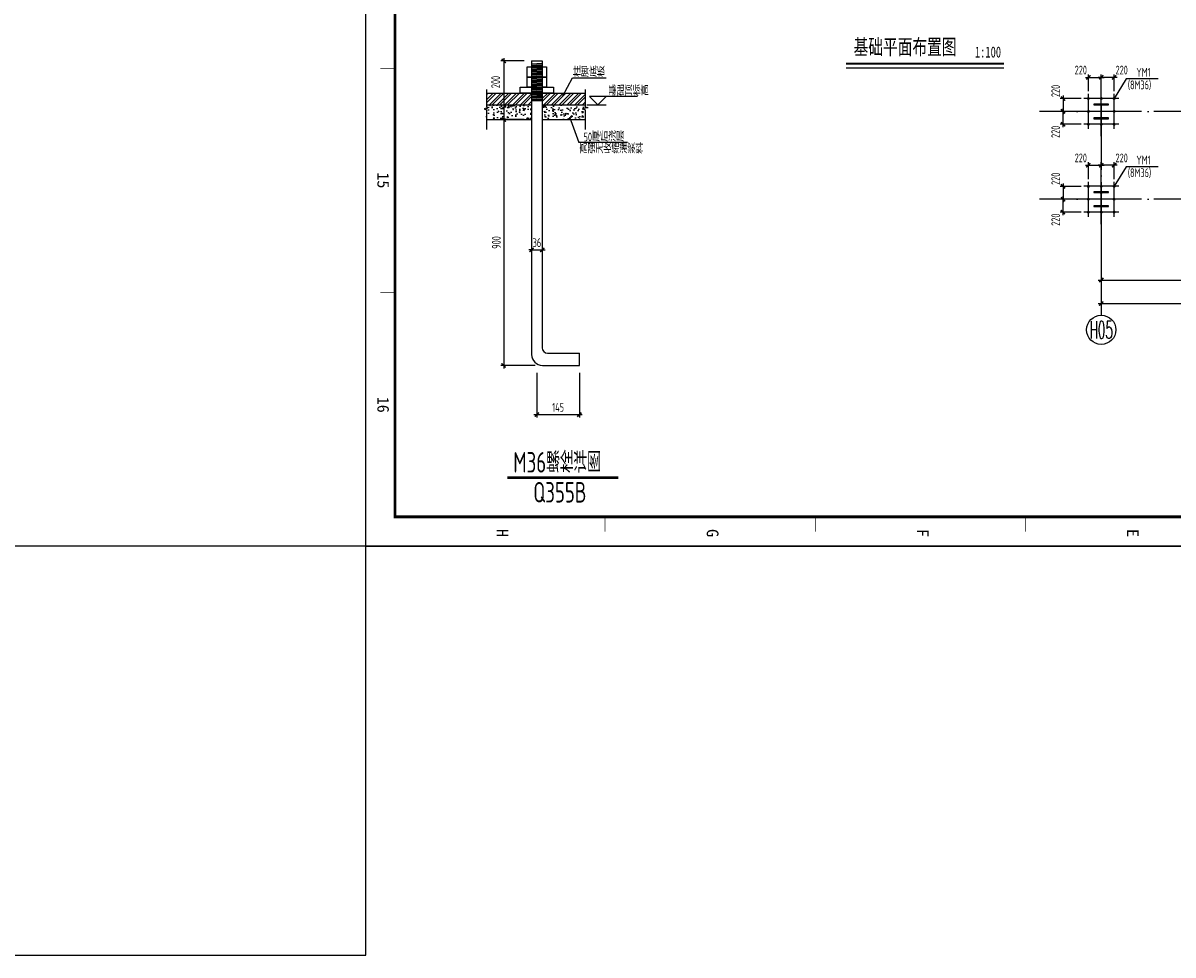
# Model space of a CAD drawing. Extents: x -294221 to 474257, y -25219 to 114942.
# Tile 11 of 70: x -70191 to -30924, y -25219 to 6612. Entities that reach past the tile are written whole.
import ezdxf
from ezdxf.enums import TextEntityAlignment as Align

# ---------------------------------------------------------------- set-up
doc = ezdxf.new("R2010")
doc.units = 0
doc.header["$LTSCALE"] = 1000
doc.linetypes.add('DOTE', pattern=[2.42, 2, -0.2, 0.02, -0.2])
for name, color, linetype in [('1-ZHMH-图名', 7, 'Continuous'), ('AXIS', 7, 'Continuous'), ('AXIS_DIM', 3, 'Continuous'), ('AXIS_NUM', 7, 'Continuous'), ('BORDER', 7, 'Continuous'), ('DIM', 3, 'Continuous'), ('DIM_SYMB', 3, 'Continuous'), ('L-DIM', 3, 'Continuous'), ('L-柱子', 7, 'Continuous'), ('L-螺栓', 2, 'Continuous'), ('L-轴网', 2, 'Continuous'), ('PUB_TEXT', 7, 'Continuous'), ('SYMBT', 7, 'Continuous'), ('text', 7, 'Continuous'), ('THICK', 6, 'Continuous'), ('TXT', 12, 'Continuous')]:
    doc.layers.add(name, color=color, linetype=linetype)
doc.styles.add('QC_宋体', font='txt')
doc.styles.add('TSSD_Axis', font='complex.shx', dxfattribs={"width": 0.7, "bigfont": 'hztxt.shx'})
doc.styles.add('TSSD_Dimension', font='tssdeng.shx', dxfattribs={"width": 0.7, "bigfont": 'hztxt.shx'})
doc.styles.add('TSSD_Rein', font='Tssdeng.shx', dxfattribs={"width": 0.7, "bigfont": '@@tssdchn.shx'})
doc.styles.add('黑体', font='simhei.ttf', dxfattribs={"width": 0.65})
doc.dimstyles.new('TSSD_100_100$0', dxfattribs={"dimtxt": 300, "dimasz": 100, "dimexe": 100, "dimexo": 250, "dimgap": 100, "dimtad": 1, "dimdec": 0, "dimrnd": 0.001, "dimzin": 0, "dimdsep": 46, "dimtxsty": 'TSSD_Dimension', "dimblk": 'ARCHTICK', "dimcen": 0, "dimdle": 100, "dimclrt": 7, "dimadec": 0, "dimazin": 0, "dimtfac": 1, "dimtdec": 0, "dimtix": 1, "dimtmove": 2, "dimatfit": 3, "dimldrblk": 'ARCHTICK', "dimfxl": 0, "dimtolj": 1, "dimtzin": 0, "dimarcsym": 0})
doc.dimstyles.new('TSSD_10_100', dxfattribs={"dimtxt": 300, "dimasz": 100, "dimexe": 100, "dimexo": 250, "dimgap": 100, "dimtad": 1, "dimdec": 0, "dimlfac": 0.1, "dimzin": 0, "dimdsep": 46, "dimtxsty": 'TSSD_Dimension', "dimblk": 'ARCHTICK', "dimblk1": 'ARCHTICK', "dimblk2": 'ARCHTICK', "dimcen": 0, "dimdle": 100, "dimclrt": 7, "dimadec": 0, "dimazin": 0, "dimtfac": 1, "dimtdec": 0, "dimtix": 1, "dimtmove": 2, "dimatfit": 3, "dimfxl": 0, "dimtolj": 1, "dimtzin": 0, "dimarcsym": 0})
doc.dimstyles.new('TSSD_50_100', dxfattribs={"dimtxt": 300, "dimasz": 100, "dimexe": 100, "dimexo": 250, "dimgap": 100, "dimtad": 1, "dimdec": 0, "dimlfac": 0.5, "dimzin": 0, "dimdsep": 46, "dimtxsty": 'TSSD_Dimension', "dimblk": 'ARCHTICK', "dimcen": 0, "dimdle": 100, "dimclrt": 7, "dimadec": 0, "dimazin": 0, "dimtfac": 1, "dimtdec": 0, "dimtix": 1, "dimtmove": 2, "dimatfit": 3, "dimldrblk": 'ARCHTICK', "dimfxl": 0, "dimtolj": 1, "dimtzin": 0, "dimarcsym": 0})

# ---------------------------------------------------------------- blocks, each defined once
blk = doc.blocks.new('ts_axno')
at = {"color": 0, "linetype": 'ByBlock', "lineweight": -2}
blk.add_circle((0, 0), 0.5, dxfattribs=at)
at = {"color": 0, "linetype": 'ByBlock', "lineweight": -2, "style": 'TSSD_Axis', "width": 0.7}
blk.add_attdef('A', text='', height=0.6, dxfattribs=at).set_placement((0, 0), align=Align.MIDDLE_CENTER)
blk = doc.blocks.new('_ArchTick')
at = {"color": 0, "linetype": 'ByBlock', "const_width": 0.5}
blk.add_lwpolyline([(-0.71, -0.71), (0.71, 0.71)], dxfattribs=at)
blk = doc.blocks.new('*D44')
at = {"layer": 'AXIS_DIM', "color": 0, "lineweight": -2}
for p, q in [((-33374, -656), (-33374, -3067)), ((-6374, -656), (-6374, -3067)), ((-33474, -2967), (-6274, -2967))]:
    blk.add_line(p, q, dxfattribs=at)
at = {"layer": 'Defpoints', "color": 0}
for p in [(-33374, -406), (-6374, -406), (-6374, -2967)]:
    blk.add_point(p, dxfattribs=at)
at = {"layer": 'AXIS_DIM', "color": 0, "lineweight": -2, "xscale": 99.99999969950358, "yscale": 99.99999969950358, "zscale": 99.99999969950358, "rotation": 180}
blk.add_blockref('_ArchTick', (-33374, -2967), dxfattribs=at)
at = {"layer": 'AXIS_DIM', "color": 0, "lineweight": -2, "xscale": 99.99999969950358, "yscale": 99.99999969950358, "zscale": 99.99999969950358}
blk.add_blockref('_ArchTick', (-6374, -2967), dxfattribs=at)
at = {"layer": 'AXIS_DIM', "color": 7, "insert": (-19874, -2717), "char_height": 300, "attachment_point": 5, "style": 'TSSD_Dimension'}
blk.add_mtext('\\A1;27000', dxfattribs=at)
blk = doc.blocks.new('*D47')
at = {"layer": 'Defpoints', "color": 0}
for p in [(-33374, -406), (-27374, -406), (-27374, -2167)]:
    blk.add_point(p, dxfattribs=at)
at = {"layer": 'DIM', "color": 0, "lineweight": -2}
for p, q in [((-33374, -656), (-33374, -2267)), ((-27374, -656), (-27374, -2267)), ((-33474, -2167), (-27274, -2167))]:
    blk.add_line(p, q, dxfattribs=at)
at = {"layer": 'DIM', "color": 0, "lineweight": -2, "xscale": 99.99999969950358, "yscale": 99.99999969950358, "zscale": 99.99999969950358, "rotation": 180}
blk.add_blockref('_ArchTick', (-33374, -2167), dxfattribs=at)
at = {"layer": 'DIM', "color": 0, "lineweight": -2, "xscale": 99.99999969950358, "yscale": 99.99999969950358, "zscale": 99.99999969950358}
blk.add_blockref('_ArchTick', (-27374, -2167), dxfattribs=at)
at = {"layer": 'DIM', "color": 7, "insert": (-30374, -1917), "char_height": 300, "attachment_point": 5, "style": 'TSSD_Dimension'}
blk.add_mtext('\\A1;6000', dxfattribs=at)
blk = doc.blocks.new('*D12')
at = {"layer": 'Defpoints', "color": 0}
for p in [(1265, 1356), (400, 916), (1265, 916)]:
    blk.add_point(p, dxfattribs=at)
at = {"layer": 'L-DIM', "color": 0, "lineweight": -2}
for p, q in [((1015, 1356), (300, 1356)), ((400, 1456), (400, 816)), ((1015, 916), (300, 916))]:
    blk.add_line(p, q, dxfattribs=at)
at = {"layer": 'L-DIM', "color": 0, "lineweight": -2, "xscale": 100, "yscale": 100, "zscale": 100}
for p, rotation in [((400, 1356), 90), ((400, 916), 270)]:
    blk.add_blockref('_ArchTick', p, dxfattribs=dict(at, rotation=rotation))
at = {"layer": 'L-DIM', "color": 7, "insert": (150, 1614), "char_height": 300, "attachment_point": 5, "rotation": 90, "style": 'TSSD_Dimension'}
blk.add_mtext('\\A1;220', dxfattribs=at)
blk = doc.blocks.new('*D13')
at = {"layer": 'Defpoints', "color": 0}
for p in [(400, 916), (1265, 916), (1265, 476)]:
    blk.add_point(p, dxfattribs=at)
at = {"layer": 'L-DIM', "color": 0, "lineweight": -2}
for p, q in [((1015, 916), (300, 916)), ((400, 376), (400, 1016)), ((1015, 476), (300, 476))]:
    blk.add_line(p, q, dxfattribs=at)
at = {"layer": 'L-DIM', "color": 0, "lineweight": -2, "xscale": 100, "yscale": 100, "zscale": 100}
for p, rotation in [((400, 916), 90), ((400, 476), 270)]:
    blk.add_blockref('_ArchTick', p, dxfattribs=dict(at, rotation=rotation))
at = {"layer": 'L-DIM', "color": 7, "insert": (150, 218), "char_height": 300, "attachment_point": 5, "rotation": 90, "style": 'TSSD_Dimension'}
blk.add_mtext('\\A1;220', dxfattribs=at)
blk = doc.blocks.new('*D14')
at = {"layer": 'Defpoints', "color": 0}
for p in [(1705, 2077), (1705, 1356), (2145, 1356)]:
    blk.add_point(p, dxfattribs=at)
at = {"layer": 'L-DIM', "color": 0, "lineweight": -2}
for p, q in [((2245, 2077), (1605, 2077)), ((1705, 1606), (1705, 2177)), ((2145, 1606), (2145, 2177))]:
    blk.add_line(p, q, dxfattribs=at)
at = {"layer": 'L-DIM', "color": 0, "lineweight": -2, "xscale": 100, "yscale": 100, "zscale": 100, "rotation": 180}
blk.add_blockref('_ArchTick', (1705, 2077), dxfattribs=at)
at = {"layer": 'L-DIM', "color": 0, "lineweight": -2, "xscale": 100, "yscale": 100, "zscale": 100}
blk.add_blockref('_ArchTick', (2145, 2077), dxfattribs=at)
at = {"layer": 'L-DIM', "color": 7, "insert": (2403, 2327), "char_height": 300, "attachment_point": 5, "style": 'TSSD_Dimension'}
blk.add_mtext('\\A1;220', dxfattribs=at)
blk = doc.blocks.new('*D15')
at = {"layer": 'Defpoints', "color": 0}
for p in [(1705, 2077), (1265, 1356), (1705, 1356)]:
    blk.add_point(p, dxfattribs=at)
at = {"layer": 'L-DIM', "color": 0, "lineweight": -2}
for p, q in [((1165, 2077), (1805, 2077)), ((1265, 1606), (1265, 2177)), ((1705, 1606), (1705, 2177))]:
    blk.add_line(p, q, dxfattribs=at)
at = {"layer": 'L-DIM', "color": 0, "lineweight": -2, "xscale": 100, "yscale": 100, "zscale": 100, "rotation": 180}
blk.add_blockref('_ArchTick', (1265, 2077), dxfattribs=at)
at = {"layer": 'L-DIM', "color": 0, "lineweight": -2, "xscale": 100, "yscale": 100, "zscale": 100}
blk.add_blockref('_ArchTick', (1705, 2077), dxfattribs=at)
at = {"layer": 'L-DIM', "color": 7, "insert": (1007, 2327), "char_height": 300, "attachment_point": 5, "style": 'TSSD_Dimension'}
blk.add_mtext('\\A1;220', dxfattribs=at)
blk = doc.blocks.new('*D727')
at = {"layer": 'Defpoints', "color": 0}
for p in [(-52824, -654), (-52464, -654), (-52464, -1139)]:
    blk.add_point(p, dxfattribs=at)
at = {"layer": 'DIM', "color": 0, "lineweight": -2}
for p, q in [((-52824, -1139), (-52924, -1139)), ((-52824, -904), (-52824, -1239)), ((-52824, -1139), (-52464, -1139)), ((-52464, -904), (-52464, -1239)), ((-52464, -1139), (-52364, -1139))]:
    blk.add_line(p, q, dxfattribs=at)
at = {"layer": 'DIM', "color": 0, "lineweight": -2, "xscale": 100, "yscale": 100, "zscale": 100}
blk.add_blockref('_ArchTick', (-52824, -1139), dxfattribs=at)
at = {"layer": 'DIM', "color": 0, "lineweight": -2, "xscale": 100, "yscale": 100, "zscale": 100, "rotation": 180}
blk.add_blockref('_ArchTick', (-52464, -1139), dxfattribs=at)
at = {"layer": 'DIM', "color": 7, "insert": (-52644, -889), "char_height": 300, "attachment_point": 5, "style": 'TSSD_Dimension'}
blk.add_mtext('\\A1;36', dxfattribs=at)
blk = doc.blocks.new('*D728')
at = {"layer": 'Defpoints', "color": 0}
for p in [(-52824, 5316), (-53778, 3316), (-52824, 3316)]:
    blk.add_point(p, dxfattribs=at)
at = {"layer": 'DIM', "color": 0, "lineweight": -2}
for p, q in [((-53074, 5316), (-53878, 5316)), ((-53778, 5416), (-53778, 3216)), ((-53074, 3316), (-53878, 3316))]:
    blk.add_line(p, q, dxfattribs=at)
at = {"layer": 'DIM', "color": 0, "lineweight": -2, "xscale": 100, "yscale": 100, "zscale": 100}
for p, rotation in [((-53778, 5316), 90), ((-53778, 3316), 270)]:
    blk.add_blockref('_ArchTick', p, dxfattribs=dict(at, rotation=rotation))
at = {"layer": 'DIM', "color": 7, "insert": (-54053, 4597), "char_height": 300, "attachment_point": 5, "rotation": 90, "style": 'TSSD_Dimension'}
blk.add_mtext('\\A1;200', dxfattribs=at)
blk = doc.blocks.new('*D729')
at = {"layer": 'Defpoints', "color": 0}
for p in [(-52824, 3316), (-53778, -5084), (-52452, -5084)]:
    blk.add_point(p, dxfattribs=at)
at = {"layer": 'DIM', "color": 0, "lineweight": -2}
for p, q in [((-53074, 3316), (-53878, 3316)), ((-53778, 3416), (-53778, -5184)), ((-52702, -5084), (-53878, -5084))]:
    blk.add_line(p, q, dxfattribs=at)
at = {"layer": 'DIM', "color": 0, "lineweight": -2, "xscale": 100, "yscale": 100, "zscale": 100}
for p, rotation in [((-53778, 3316), 90), ((-53778, -5084), 270)]:
    blk.add_blockref('_ArchTick', p, dxfattribs=dict(at, rotation=rotation))
at = {"layer": 'DIM', "color": 7, "insert": (-54028, -884), "char_height": 300, "attachment_point": 5, "rotation": 90, "style": 'TSSD_Dimension'}
blk.add_mtext('\\A1;\\A1;900', dxfattribs=at)
blk = doc.blocks.new('*D730')
at = {"layer": 'Defpoints', "color": 0}
for p in [(-52644, -5084), (-51194, -5084), (-51194, -6763)]:
    blk.add_point(p, dxfattribs=at)
at = {"layer": 'DIM', "color": 0, "lineweight": -2}
for p, q in [((-52644, -5334), (-52644, -6863)), ((-51194, -5334), (-51194, -6863)), ((-52744, -6763), (-51094, -6763))]:
    blk.add_line(p, q, dxfattribs=at)
at = {"layer": 'DIM', "color": 0, "lineweight": -2, "xscale": 100, "yscale": 100, "zscale": 100, "rotation": 180}
blk.add_blockref('_ArchTick', (-52644, -6763), dxfattribs=at)
at = {"layer": 'DIM', "color": 0, "lineweight": -2, "xscale": 100, "yscale": 100, "zscale": 100}
blk.add_blockref('_ArchTick', (-51194, -6763), dxfattribs=at)
at = {"layer": 'DIM', "color": 7, "insert": (-51919, -6513), "char_height": 300, "attachment_point": 5, "style": 'TSSD_Dimension'}
blk.add_mtext('\\A1;145', dxfattribs=at)
blk = doc.blocks.new('A1+0.5E图框')
for points, const_width in [([(0, 0), (1261, 0), (1261, 594), (0, 594)], 0.5), ([(25, 10), (1251, 10), (1251, 584), (25, 584)], 1)]:
    blk.add_lwpolyline(points, close=True, dxfattribs=dict(const_width=const_width))
at = {"const_width": 0.2}
for points in [[(1256, 225.25), (1251, 225.25)], [(1256, 153.5), (1251, 153.5)], [(1256, 81.75), (1251, 81.75)], [(1256, 81.75), (1251, 81.75)], [(1097.75, 10), (1097.75, 5)], [(1174.38, 10), (1174.38, 5)]]:
    blk.add_lwpolyline(points, dxfattribs=at)
at = {"style": 'QC_宋体'}
for s, p in [('E', (1256.5, 261.96)), ('F', (1256.5, 190.21)), ('G', (1256.5, 118.46)), ('H', (1256.5, 46.71)), ('15', (1136.06, 6)), ('16', (1212.69, 6))]:
    blk.add_text(s, height=4, dxfattribs=at).set_placement(p, align=Align.MIDDLE_CENTER)
blk = doc.blocks.new('B202676112127')
at = {"layer": 'L-柱子', "elevation": 0}
blk.add_lwpolyline([(1455.1, 666.2), (1955.1, 666.2), (1955.1, 690.2), (1754.6, 690.2, -0.4142136), (1712.6, 732.2), (1712.6, 1100.2, -0.4142136), (1754.6, 1142.2), (1955.1, 1142.2), (1955.1, 1166.2), (1455.1, 1166.2), (1455.1, 1142.2), (1655.6, 1142.2, -0.4142136), (1697.6, 1100.2), (1697.6, 732.2, -0.4142136), (1655.6, 690.2), (1455.1, 690.2), (1455.1, 666.2)], format="xyb", dxfattribs=at)
at = {"layer": 'L-螺栓', "color": 2}
for p, q in [((2560.1, 2026.3), (2145.1, 1356.2)), ((3648.4, 2026.3), (2560.1, 2026.3))]:
    blk.add_line(p, q, dxfattribs=at)
at = {"layer": 'L-螺栓', "color": 2, "const_width": 50}
for points in [[(1240.1, 1356.2, 1), (1290.1, 1356.2, 1), (1240.1, 1356.2, 1)], [(1680.1, 1356.2, 1), (1730.1, 1356.2, 1), (1680.1, 1356.2, 1)], [(2120.1, 1356.2, 1), (2170.1, 1356.2, 1), (2120.1, 1356.2, 1)], [(1240.1, 916.2, 1), (1290.1, 916.2, 1), (1240.1, 916.2, 1)], [(2120.1, 916.2, 1), (2170.1, 916.2, 1), (2120.1, 916.2, 1)], [(1240.1, 476.2, 1), (1290.1, 476.2, 1), (1240.1, 476.2, 1)], [(1680.1, 476.2, 1), (1730.1, 476.2, 1), (1680.1, 476.2, 1)], [(2120.1, 476.2, 1), (2170.1, 476.2, 1), (2120.1, 476.2, 1)]]:
    blk.add_lwpolyline(points, format="xyb", dxfattribs=at)
at = {"layer": 'L-轴网'}
for p, q in [((1705.1, 67.2), (1705.1, 1765.1)), ((2633.6, 916.2), (776.7, 916.2))]:
    blk.add_line(p, q, dxfattribs=at)
at = {"layer": 'L-轴网', "color": 1, "ltscale": 0.5}
for p, q in [((2301.4, 1356.2), (1108.9, 1356.2)), ((1265.1, 319.9), (1265.1, 1512.4)), ((2145.1, 319.9), (2145.1, 1512.4)), ((2301.4, 476.2), (1108.9, 476.2))]:
    blk.add_line(p, q, dxfattribs=at)
at = {"layer": 'L-螺栓', "color": 2, "style": 'TSSD_Rein', "width": 0.7}
for s, p in [('YM1', (2904.3, 2102.3)), ('(8M36)', (2613, 1670.8))]:
    blk.add_text(s, height=300, dxfattribs=at).set_placement(p)
at = {"layer": 'L-DIM'}
dim = blk.add_linear_dim(base=(1705.1, 2076.7), p1=(1265.1, 1356.2), p2=(1705.1, 1356.2), dimstyle='TSSD_50_100', dxfattribs=at)
dim.commit()
dim.dimension.update_dxf_attribs({"geometry": '*D15', "text_midpoint": (1007.1, 2326.7), "dimtype": 128})
for base, p1, p2, angle, picture, middle in [((1705.1, 2076.7), (2145.1, 1356.2), (1705.1, 1356.2), 180, '*D14', (2403.2, 2326.7)), ((400, 916.2), (1265.1, 1356.2), (1265.1, 916.2), 270, '*D12', (150, 1614.2)), ((400, 916.2), (1265.1, 476.2), (1265.1, 916.2), 90, '*D13', (150, 218.1))]:
    dim = blk.add_linear_dim(base=base, p1=p1, p2=p2, angle=angle, dimstyle='TSSD_50_100', dxfattribs=at)
    dim.commit()
    dim.dimension.update_dxf_attribs({"geometry": picture, "text_midpoint": middle, "dimtype": 128})

msp = doc.modelspace()

# ---------------------------------------------------------------- hatches: boundary and pattern name
h = msp.add_hatch()
h.set_pattern_fill('STEEL', color=256, scale=2936.158971, style=0)
h.set_pattern_definition([(45, (70213.01, 132709.8), (-132.58252, 132.58252), []), (45, (70213.01, 132803.55), (-132.58252, 132.58252), [])])
h.paths.add_polyline_path([(-52823.717, 3816.198), (-52823.717, 4216.198), (-54365.047, 4216.198), (-54365.047, 3816.198)])
h.paths.add_polyline_path([(-52463.717, 4216.198), (-52463.717, 3816.198), (-50995.08, 3816.198), (-50995.08, 4216.198)])
h = msp.add_hatch()
h.set_pattern_fill('AR-CONC', color=256, scale=97.871966, style=0)
h.set_pattern_definition([(50, (70213.01, 132709.8), (358.6301, -31.37607), [37.5, -412.5]), (355, (70213, 132709.8), (-69.3757, 376.0961), [30, -330]), (100.4514, (70242.9, 132707.18), (289.2547, 344.7198), [31.8701, -350.57106]), (46.1842, (70213, 132809.8), (533.6205, -82.7595), [56.25, -618.75]), (96.6356, (70257.5, 132802.9), (467.3314, 487.059), [47.8051, -525.8565]), (351.1842, (70213, 132809.8), (467.331, 487.0593), [45, -495]), (21, (70263.01, 132784.8), (298.45353, -201.30945), [37.5, -412.5]), (326, (70263, 132784.8), (121.6577, 362.575), [30, -330]), (71.4514, (70287.9, 132768.02), (420.1113, 161.26525), [31.8701, -350.57106]), (37.5, (70213.01, 132709.8), (6.07993, 166.44693), [0, -326, 0, -335, 0, -331.25]), (7.5, (70213.01, 132709.8), (131.53477, 197.20586), [0, -191, 0, -318.5, 0, -126.25]), (327.5, (70101.51, 132709.8), (266.91122, -11.27744), [0, -125, 0, -390, 0, -517.5]), (317.5, (70051.51, 132709.8), (291.59308, 50.0525), [0, -162.5, 0, -259, 0, -367.5])])
h.paths.add_polyline_path([(-52823.717, 3316.198), (-52823.717, 3816.198), (-54365.047, 3816.198), (-54365.047, 3746.758), (-54282.562, 3720.433), (-54447.532, 3675.583), (-54365.047, 3649.258), (-54365.047, 3316.198)])
h.paths.add_polyline_path([(-52463.717, 3816.198), (-52463.717, 3316.198), (-50995.08, 3316.198), (-50995.08, 3649.258), (-51077.565, 3675.583), (-50914.488, 3721.038), (-50995.08, 3746.758), (-50995.08, 3816.198)])

# ---------------------------------------------------------------- linework, layer by layer
for p, q in [((-52823.717, 5316.198), (-52823.717, -4712.499)), ((-52823.717, 5316.198), (-52463.717, 5316.198)), ((-52823.717, 5213.581), (-52463.717, 5234.793)), ((-52823.717, 5176.112), (-52463.717, 5197.324)), ((-52823.717, 5138.643), (-52463.717, 5159.855)), ((-52823.717, 5101.174), (-52463.717, 5122.386)), ((-52463.717, 5316.198), (-52463.717, -4485.198)), ((-52823.717, 5063.704), (-52463.717, 5084.917)), ((-52823.717, 5026.235), (-52463.717, 5047.448)), ((-52823.717, 4988.766), (-52463.717, 5009.979)), ((-52823.717, 4951.297), (-52463.717, 4972.51)), ((-52823.717, 4913.828), (-52463.717, 4935.041)), ((-52823.717, 4876.359), (-52463.717, 4897.572)), ((-52823.717, 4838.89), (-52463.717, 4860.103)), ((-52823.717, 4801.421), (-52463.717, 4822.634)), ((-52823.717, 4763.952), (-52463.717, 4785.165)), ((-52823.717, 4726.483), (-52463.717, 4747.696)), ((-52823.717, 4689.014), (-52463.717, 4710.227)), ((-52823.717, 4651.545), (-52463.717, 4672.758)), ((-52823.717, 4614.076), (-52463.717, 4635.289)), ((-52823.717, 4576.607), (-52463.717, 4597.82)), ((-52823.717, 4539.138), (-52463.717, 4560.351)), ((-52823.717, 4501.669), (-52463.717, 4522.882)), ((-52823.717, 4464.2), (-52463.717, 4485.412)), ((-52823.717, 4426.731), (-52463.717, 4447.943)), ((-52823.717, 4389.262), (-52463.717, 4410.474)), ((-52823.717, 4351.793), (-52463.717, 4373.005)), ((-52823.717, 4314.324), (-52463.717, 4335.536)), ((-54365.047, 4216.198), (-50995.08, 4216.198)), ((-52823.717, 4276.855), (-52463.717, 4298.067)), ((-52823.717, 4239.385), (-52463.717, 4260.598)), ((-52823.717, 4201.916), (-52463.717, 4223.129)), ((-52823.717, 4164.447), (-52463.717, 4185.66)), ((-52823.717, 4126.978), (-52463.717, 4148.191)), ((-52823.717, 4089.509), (-52463.717, 4110.722)), ((-52823.717, 4052.04), (-52463.717, 4073.253)), ((-52823.717, 4014.571), (-52463.717, 4035.784)), ((-52823.717, 3977.102), (-52463.717, 3998.315)), ((-52823.717, 3966.198), (-52463.717, 3966.198)), ((-54365.047, 3816.198), (-52823.717, 3816.198)), ((-52463.717, 3816.198), (-50995.08, 3816.198)), ((-54365.047, 3316.198), (-52823.717, 3316.198)), ((-52463.717, 3316.198), (-50995.08, 3316.198)), ((-52285.114, -4663.802), (-51193.717, -4663.802)), ((-51193.717, -5083.802), (-51193.717, -4663.802)), ((-52452.414, -5083.802), (-51193.717, -5083.802))]:
    msp.add_line(p, q)
for points in [[(-52973.717, 5116.198), (-52313.717, 5116.198), (-52313.717, 4766.198), (-52973.717, 4766.198)], [(-52973.717, 4766.198), (-52313.717, 4766.198), (-52313.717, 4416.198), (-52973.717, 4416.198)], [(-53213.717, 4416.198), (-52073.717, 4416.198), (-52073.717, 4216.198), (-53213.717, 4216.198)]]:
    msp.add_lwpolyline(points, close=True)
for points in [[(-54365.047, 4340.194), (-54365.047, 3746.758), (-54282.562, 3720.433), (-54447.532, 3675.583), (-54365.047, 3649.258), (-54365.047, 2972.342)], [(-50995.08, 4340.194), (-50995.08, 3746.758), (-50912.595, 3720.433), (-51077.565, 3675.583), (-50995.08, 3649.258), (-50995.08, 2972.342)]]:
    msp.add_lwpolyline(points)
at = {"color": 0}
for centre, radius, start, end in [((-52285.114, -4485.198), 178.604, 179.9999068, 269.9999066), ((-52452.414, -4712.498), 371.303, 180.0000912, 270)]:
    msp.add_arc(centre, radius, start, end, dxfattribs=at)
at = {"layer": '1-ZHMH-图名'}
msp.add_lwpolyline([(-58489.896, -11257.991), (-73994.315, -11257.991), (-73994.315, -25219.364), (-58489.896, -25219.364)], close=True, dxfattribs=at)
at = {"layer": 'AXIS', "color": 1, "linetype": 'DOTE'}
for p, q in [((-5374.496, 3593.558, -4116055.252), (-35482.525, 3593.558, -4116055.252)), ((-33374.496, 3593.558, -4116055.252), (-33374.496, -406.442, -4116055.252)), ((-5374.496, 593.558, -4116055.252), (-35482.525, 593.558, -4116055.252))]:
    msp.add_line(p, q, dxfattribs=at)
at = {"layer": 'AXIS_NUM'}
msp.add_line((-33374.496, -406.442, -4116055.252), (-33374.496, -3367.467, -4116055.252), dxfattribs=at)
at = {"layer": 'BORDER'}
msp.add_lwpolyline([(-58489.896, -11257.991), (-58489.896, 114942.009), (910.104, 114942.009), (910.104, -11257.991)], close=True, dxfattribs=at)
at = {"layer": 'BORDER', "const_width": 50}
msp.add_lwpolyline([(-57489.896, -10257.991), (-57489.896, 112442.009), (-89.896, 112442.009), (-89.896, -10257.991)], close=True, dxfattribs=at)
at = {"layer": 'DIM_SYMB', "const_width": 70}
msp.add_lwpolyline([(-42088.23, 5219.26), (-36694.903, 5219.26)], dxfattribs=at)
at = {"layer": 'DIM_SYMB'}
msp.add_lwpolyline([(-42088.23, 5079.26), (-36694.903, 5079.26)], dxfattribs=at)
at = {"layer": 'SYMBT'}
for p, q in [((-51765.573, 4105.634), (-51423.691, 4735.749)), ((-51532.977, 3404.595), (-51216.942, 2530.85)), ((-49549.861, 2530.85), (-51216.942, 2530.85))]:
    msp.add_line(p, q, dxfattribs=at)
at = {"layer": 'text', "color": 2}
msp.add_line((-51423.691, 4735.749), (-50273.603, 4733.713), dxfattribs=at)
at = {"layer": 'THICK', "const_width": 90}
msp.add_lwpolyline([(-53649.74, -8919.238), (-49864.865, -8919.238)], dxfattribs=at)
at = {"layer": 'TXT'}
msp.add_line((-50938.101, 3816.198), (-50283.595, 3816.198), dxfattribs=at)
msp.add_lwpolyline([(-49208.824, 4099.041), (-50850.06, 4099.041), (-50567.217, 3816.198), (-50284.374, 4099.041)], dxfattribs=at)

# ---------------------------------------------------------------- block references
at = {"xscale": 100, "yscale": 100, "zscale": 100, "rotation": 270}
msp.add_blockref('A1+0.5E图框', (-58489.896, 114842.009), dxfattribs=at)
at = {"layer": 'AXIS_NUM'}
ref = msp.add_blockref('ts_axno', (-33374.496, -3867.467, -4116055.252), dxfattribs=dict(at, xscale=999.9999969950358, yscale=999.9999969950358, zscale=999.9999969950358))
ref.add_attrib('A1', 'H05', dxfattribs={"height": 600, "style": 'TSSD_Axis', "width": 0.5}).set_placement((-33374.496, -3867.467, -4116055.252), align=Align.MIDDLE_CENTER)
at = {"layer": 'L-螺栓'}
for p in [(-35079.642, 2677.401, -4116055.252), (-35079.642, -322.599, -4116055.252)]:
    msp.add_blockref('B202676112127', p, dxfattribs=at)

# ---------------------------------------------------------------- texts
at = {"layer": 'PUB_TEXT', "style": '黑体', "width": 0.7}
for s, height, p in [('基础平面布置图', 525.7384, (-41830.7, 5534.782)), ('1:100', 375.5274, (-37688.363, 5433.1))]:
    msp.add_text(s, height=height, dxfattribs=at).set_placement(p)
at = {"layer": 'text', "color": 2, "style": 'TSSD_Rein', "width": 0.7}
msp.add_text('柱脚底板', height=300, dxfattribs=at).set_placement((-50324.967, 5079.126), align=Align.TOP_RIGHT)
for s, p in [('基础顶标高', (-50197.373, 4134.46)), ('50厚后浇层', (-51049.74, 2567.864)), ('高强无收缩灌浆料', (-51195.507, 2160.752))]:
    msp.add_text(s, height=300, dxfattribs=at).set_placement(p)
at = {"layer": 'text', "style": 'TSSD_Rein', "width": 0.7}
for s, p in [('M36螺栓详图', (-53450.806, -8741.559)), ('Q355B', (-52766.846, -9764.835))]:
    msp.add_text(s, height=700, dxfattribs=at).set_placement(p)

# ---------------------------------------------------------------- dimensions: what is measured, and where the dimension line sits
at = {"layer": 'AXIS_DIM'}
dim = msp.add_linear_dim(base=(-6374.496, -2967.467, -4116055.252), p1=(-33374.496, -406.442, -4116055.252), p2=(-6374.496, -406.442, -4116055.252), angle=180, dimstyle='TSSD_100_100$0', override={"dimscale": 1, "dimlfac": 1}, dxfattribs=at)
dim.commit()
dim.dimension.update_dxf_attribs({"geometry": '*D44', "text_midpoint": (-19874.496, -2717.467, -4116055.252)})
at = {"layer": 'DIM'}
dim = msp.add_linear_dim(base=(-53777.717, 3316.198), p1=(-52823.717, 5316.198), p2=(-52823.717, 3316.198), angle=90, dimstyle='TSSD_10_100', override={"dimlfac": 0.1}, dxfattribs=at)
dim.commit()
dim.dimension.update_dxf_attribs({"geometry": '*D728', "text_midpoint": (-54052.717, 4597.491), "dimtype": 160})
dim = msp.add_linear_dim(base=(-53777.717, -5083.802), p1=(-52823.717, 3316.198), p2=(-52452.414, -5083.802), angle=90, text='\\A1;900', dimstyle='TSSD_10_100', override={"dimlfac": 0.1}, dxfattribs=at)
dim.commit()
dim.dimension.update_dxf_attribs({"geometry": '*D729', "text_midpoint": (-54027.717, -883.802)})
for base, p1, p2, picture, middle in [((-52463.717, -1139.175), (-52823.717, -654.443), (-52463.717, -654.443), '*D727', (-52643.717, -889.175)), ((-51193.717, -6762.555), (-52643.717, -5083.802), (-51193.717, -5083.802), '*D730', (-51918.717, -6512.555))]:
    dim = msp.add_linear_dim(base=base, p1=p1, p2=p2, dimstyle='TSSD_10_100', override={"dimlfac": 0.1}, dxfattribs=at)
    dim.commit()
    dim.dimension.update_dxf_attribs({"geometry": picture, "text_midpoint": middle})
dim = msp.add_linear_dim(base=(-27374.496, -2167.467, -4116055.252), p1=(-33374.496, -406.442, -4116055.252), p2=(-27374.496, -406.442, -4116055.252), angle=180, dimstyle='TSSD_100_100$0', override={"dimscale": 1, "dimlfac": 1}, dxfattribs=at)
dim.commit()
dim.dimension.update_dxf_attribs({"geometry": '*D47', "text_midpoint": (-30374.496, -1917.467, -4116055.252)})

doc.saveas('drawing.dxf')
